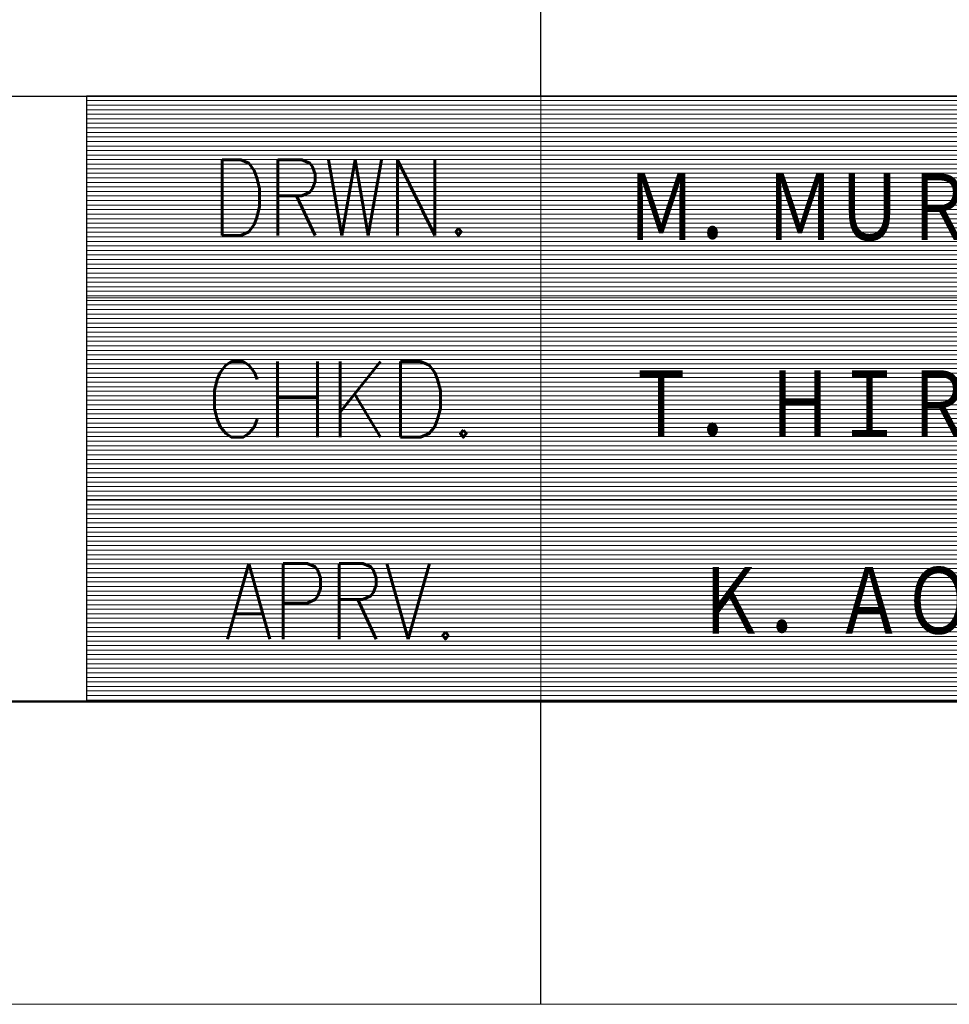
# Model space of a CAD drawing. Header units: millimetres. Extents: x 0 to 1300, y 0 to 891.
# Tile 5 of 141: x 578 to 670, y 0 to 98. Entities that reach past the tile are written whole.
import ezdxf

# ---------------------------------------------------------------- set-up
doc = ezdxf.new("R2010")
doc.units = ezdxf.units.MM
doc.header["$LTSCALE"] = 0.547069
doc.layers.add('NoLayerName_001', color=7, linetype='Continuous')
doc.styles.get("Standard").update_dxf_attribs({"font": 'txt', "bigfont": 'extfont2'})

# ---------------------------------------------------------------- blocks, each defined once
blk = doc.blocks.new('JZB_0004')
at = {"layer": 'NoLayerName_001', "color": 3, "lineweight": 13, "char_height": 2.5, "attachment_point": 5}
for s, insert in [('\\A1;\\W0.8333;Ｍ．ＭＵＲＡＫＩ', (84.818, 14.635)), ('\\A1;\\W0.8333;Ｔ．ＨＩＲＯＳＥ', (84.818, 8.135)), ('\\A1;\\W0.8333;Ｋ．ＡＯＫＩ', (84.818, 1.635))]:
    blk.add_mtext(s, dxfattribs=dict(at, insert=insert))
blk = doc.blocks.new('*X113')
at = {"color": 7, "linetype": 'Continuous', "lineweight": 13}
for p, q in [((0, 19.8), (40, 19.8)), ((0, 19.65), (40, 19.65)), ((0, 19.5), (40, 19.5)), ((0, 19.35), (40, 19.35)), ((0, 19.2), (40, 19.2)), ((0, 19.05), (40, 19.05)), ((0, 18.9), (40, 18.9)), ((0, 18.75), (40, 18.75)), ((0, 18.6), (40, 18.6)), ((0, 18.45), (40, 18.45)), ((0, 18.3), (40, 18.3)), ((0, 18.15), (40, 18.15)), ((0, 18), (40, 18)), ((0, 17.85), (40, 17.85)), ((0, 17.7), (40, 17.7)), ((0, 17.55), (40, 17.55)), ((0, 17.4), (40, 17.4)), ((0, 17.25), (40, 17.25)), ((0, 17.1), (40, 17.1)), ((0, 16.95), (40, 16.95)), ((0, 16.8), (40, 16.8)), ((0, 16.65), (40, 16.65)), ((0, 16.5), (40, 16.5)), ((0, 16.35), (40, 16.35)), ((0, 16.2), (40, 16.2)), ((0, 16.05), (40, 16.05)), ((0, 15.9), (40, 15.9)), ((0, 15.75), (40, 15.75)), ((0, 15.6), (40, 15.6)), ((0, 15.45), (40, 15.45)), ((0, 15.3), (40, 15.3)), ((0, 15.15), (40, 15.15)), ((0, 15), (40, 15)), ((0, 14.85), (40, 14.85)), ((0, 14.7), (40, 14.7)), ((0, 14.55), (40, 14.55)), ((0, 14.4), (40, 14.4)), ((0, 14.25), (40, 14.25)), ((0, 14.1), (40, 14.1)), ((0, 13.95), (40, 13.95)), ((0, 13.8), (40, 13.8)), ((0, 13.65), (40, 13.65)), ((0, 13.5), (40, 13.5)), ((0, 13.35), (40, 13.35)), ((0, 13.2), (40, 13.2)), ((0, 13.05), (40, 13.05)), ((0, 12.9), (40, 12.9)), ((0, 12.75), (40, 12.75)), ((0, 12.6), (40, 12.6)), ((0, 12.45), (40, 12.45)), ((0, 12.3), (40, 12.3)), ((0, 12.15), (40, 12.15)), ((0, 12), (40, 12)), ((0, 11.85), (40, 11.85)), ((0, 11.7), (40, 11.7)), ((0, 11.55), (40, 11.55)), ((0, 11.4), (40, 11.4)), ((0, 11.25), (40, 11.25)), ((0, 11.1), (40, 11.1)), ((0, 10.95), (40, 10.95)), ((0, 10.8), (40, 10.8)), ((0, 10.65), (40, 10.65)), ((0, 10.5), (40, 10.5)), ((0, 10.35), (40, 10.35)), ((0, 10.2), (40, 10.2)), ((0, 10.05), (40, 10.05)), ((0, 9.9), (40, 9.9)), ((0, 9.75), (40, 9.75)), ((0, 9.6), (40, 9.6)), ((0, 9.45), (40, 9.45)), ((0, 9.3), (40, 9.3)), ((0, 9.15), (40, 9.15)), ((0, 9), (40, 9)), ((0, 8.85), (40, 8.85)), ((0, 8.7), (40, 8.7)), ((0, 8.55), (40, 8.55)), ((0, 8.4), (40, 8.4)), ((0, 8.25), (40, 8.25)), ((0, 8.1), (40, 8.1)), ((0, 7.95), (40, 7.95)), ((0, 7.8), (40, 7.8)), ((0, 7.65), (40, 7.65)), ((0, 7.5), (40, 7.5)), ((0, 7.35), (40, 7.35)), ((0, 7.2), (40, 7.2)), ((0, 7.05), (40, 7.05)), ((0, 6.9), (40, 6.9)), ((0, 6.75), (40, 6.75)), ((0, 6.6), (40, 6.6)), ((0, 6.45), (40, 6.45)), ((0, 6.3), (40, 6.3)), ((0, 6.15), (40, 6.15)), ((0, 6), (40, 6)), ((0, 5.85), (40, 5.85)), ((0, 5.7), (40, 5.7)), ((0, 5.55), (40, 5.55)), ((0, 5.4), (40, 5.4)), ((0, 5.25), (40, 5.25)), ((0, 5.1), (40, 5.1)), ((0, 4.95), (40, 4.95)), ((0, 4.8), (40, 4.8)), ((0, 4.65), (40, 4.65)), ((0, 4.5), (40, 4.5)), ((0, 4.35), (40, 4.35)), ((0, 4.2), (40, 4.2)), ((0, 4.05), (40, 4.05)), ((0, 3.9), (40, 3.9)), ((0, 3.75), (40, 3.75)), ((0, 3.6), (40, 3.6)), ((0, 3.45), (40, 3.45)), ((0, 3.3), (40, 3.3)), ((0, 3.15), (40, 3.15)), ((0, 3), (40, 3)), ((0, 2.85), (40, 2.85)), ((0, 2.7), (40, 2.7)), ((0, 2.55), (40, 2.55)), ((0, 2.4), (40, 2.4)), ((0, 2.25), (40, 2.25)), ((0, 2.1), (40, 2.1)), ((0, 1.95), (40, 1.95)), ((0, 1.8), (40, 1.8)), ((0, 1.65), (40, 1.65)), ((0, 1.5), (40, 1.5)), ((0, 1.35), (40, 1.35)), ((0, 1.2), (40, 1.2)), ((0, 1.05), (40, 1.05)), ((0, 0.9), (40, 0.9)), ((0, 0.75), (40, 0.75)), ((0, 0.6), (40, 0.6)), ((0, 0.45), (40, 0.45)), ((0, 0.3), (40, 0.3)), ((0, 0.15), (40, 0.15)), ((0, 0), (40, 0))]:
    blk.add_line(p, q, dxfattribs=at)
blk = doc.blocks.new('JZB_0011')
at = {"layer": 'NoLayerName_001', "color": 7, "linetype": 'Continuous', "lineweight": 25}
for p, q in [((170, 20), (170, 0)), ((210, 20), (170, 20)), ((170, 0), (210, 0))]:
    blk.add_line(p, q, dxfattribs=at)
blk.add_blockref('*X113', (170, 0.05))

msp = doc.modelspace()

# ---------------------------------------------------------------- linework, layer by layer
at = {"layer": 'NoLayerName_001', "color": 7, "linetype": 'Continuous', "lineweight": 25}
for p, q in [((630, 90), (630, 163.2)), ((75, 90), (1230, 90)), ((495, 90), (1230, 90)), ((630, 0), (630, 30))]:
    msp.add_line(p, q, dxfattribs=at)
at = {"layer": 'NoLayerName_001', "color": 2, "linetype": 'Continuous', "lineweight": 13}
for p, q in [((585, 90), (585, 30)), ((630, 30), (630, 90)), ((705, 69.9999), (585, 69.9999)), ((705, 50.0063), (585, 50.0063))]:
    msp.add_line(p, q, dxfattribs=at)
at = {"layer": 'NoLayerName_001', "color": 7, "linetype": 'Continuous', "lineweight": 50}
msp.add_line((1230, 30), (75, 30), dxfattribs=at)
at = {"layer": 'NoLayerName_001', "color": 7, "linetype": 'Continuous', "lineweight": 13}
msp.add_line((1260, 0), (0, 0), dxfattribs=at)

# ---------------------------------------------------------------- block references
at = {"layer": 'NoLayerName_001', "xscale": 3, "yscale": 3, "zscale": 3}
for name, p in [('JZB_0011', (75, 30)), ('JZB_0004', (411.5475, 34.845))]:
    msp.add_blockref(name, p, dxfattribs=at)

# ---------------------------------------------------------------- texts
at = {"layer": 'NoLayerName_001', "color": 2, "lineweight": 13, "char_height": 7.5, "attachment_point": 8}
for s, insert in [('\\A1;\\W0.8191;DRWN.', (610.287, 76.1917)), ('\\A1;\\W0.8821;CHKD.', (610.287, 56.1919)), ('\\A1;\\W0.8191;APRV.', (610.287, 36.1921))]:
    msp.add_mtext(s, dxfattribs=dict(at, insert=insert))

doc.saveas('drawing.dxf')
